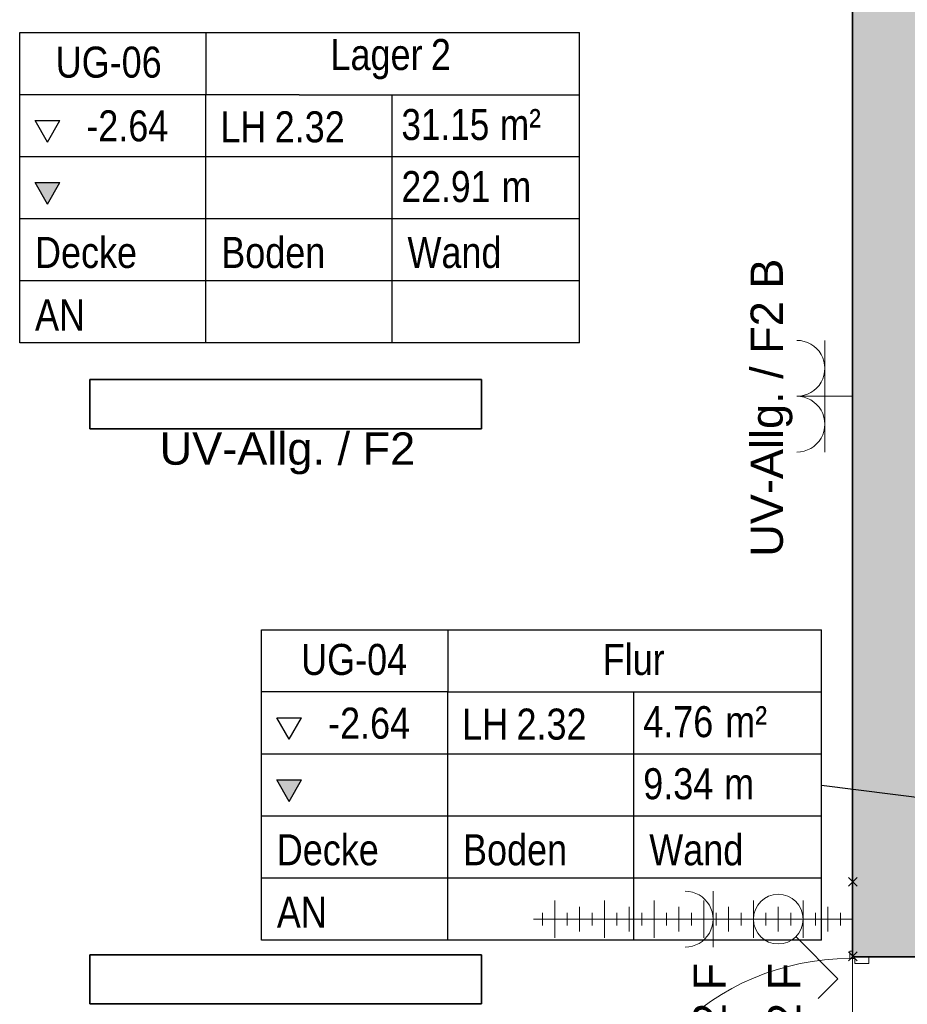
# Model space of a CAD drawing. Extents: x -106 to 740, y 65 to 659.
# Tile 7 of 24: x 96 to 167, y 450 to 529. Entities that reach past the tile are written whole.
import ezdxf
from ezdxf.lldxf.tags import DXFTag

# ---------------------------------------------------------------- set-up
doc = ezdxf.new("R2010")
doc.units = 0
doc.layers.get('0').update_dxf_attribs({"lineweight": 35})
for name, color, linetype, lineweight in [('5_UG-BESTAND', 7, 'Continuous', 25), ('5_UG-NEU', 7, 'Continuous', 25), ('5_UG-RAUM', 7, 'Continuous', 25)]:
    doc.layers.add(name, color=color, linetype=linetype, lineweight=lineweight)
for name, color, linetype, lineweight, true_color in [('Ausgeblendet', 3, 'Continuous', 35, 0x00ff00), ('E_445_Allgemeinbeleuchtung', 7, 'Continuous', 18, 0xf7d209), ('E_449_Niederspannungsinstallationen_Elektro', 1, 'Continuous', 18, 0xff0000), ('E_449_Niederspannungsinstallationen_Schalter', 1, 'Continuous', 18, 0xff0000), ('E_449_Niederspannungsinstallationen_Stromkreise', 1, 'Continuous', 25, 0xff0000), ('X_Störraum', 7, 'Continuous', 35, 0xffcc00)]:
    doc.layers.add(name, color=color, linetype=linetype, lineweight=lineweight, true_color=true_color)
doc.layers.add('E_Hilfslinie', color=2, linetype='Continuous', lineweight=13, true_color=0xffff00, plot=False)
doc.styles.get("Standard").update_dxf_attribs({"font": 'arial.ttf'})
tags = doc.linetypes.add('PUNKT2_S9', pattern=[0.0005, 0, -0.0005]).pattern_tags.tags
tags[6:7] = [DXFTag(74, 4), DXFTag(75, 0), DXFTag(340, '0'), DXFTag(46, 1.0), DXFTag(50, 0.0), DXFTag(44, 0.0), DXFTag(45, 0.0)]
tags[4:5] = [DXFTag(74, 4), DXFTag(75, 0), DXFTag(340, '0'), DXFTag(46, 1.0), DXFTag(50, 0.0), DXFTag(44, 0.0), DXFTag(45, 0.0)]

# ---------------------------------------------------------------- blocks, each defined once
blk = doc.blocks.new('Referenz-A07MYRR5RK', base_point=(-75.508, 0))
at = {"layer": '5_UG-BESTAND', "color": 0, "lineweight": 35}
for p in [(162.766, 543.594), (171.79, 453.365)]:
    blk.add_line(p, (162.766, 453.365), dxfattribs=at)
at = {"layer": '5_UG-BESTAND', "color": 0, "linetype": 'PUNKT2_S9', "lineweight": 13, "ltscale": 0.13}
blk.add_line((162.766, 453.365), (162.766, 433.165), dxfattribs=at)
at = {"layer": '5_UG-NEU', "color": 0, "lineweight": 13}
for p, q in [((162.567, 453.834), (162.567, 453.234)), ((162.766, 453.834), (162.567, 453.834)), ((162.766, 453.365), (162.766, 453.834)), ((162.766, 453.834), (162.766, 453.365)), ((162.566, 453.234), (162.966, 453.233)), ((164.083, 453.365), (162.766, 453.365)), ((162.966, 453.233), (162.966, 452.831)), ((164.083, 453.365), (164.083, 452.831)), ((164.083, 452.831), (162.966, 452.831))]:
    blk.add_line(p, q, dxfattribs=at)
blk.add_ellipse((162.601, 433.2), major_axis=(-0.035, 20.034), ratio=1, start_param=0, end_param=1.564261, dxfattribs=at)
at = {"layer": '5_UG-RAUM', "color": 0, "lineweight": -2}
for p, q in [((95.694, 522.828), (95.694, 527.828)), ((95.694, 527.828), (118.194, 527.828)), ((110.694, 527.828), (110.694, 522.828)), ((118.194, 527.828), (140.796, 527.828)), ((140.796, 502.828), (140.796, 527.828)), ((95.694, 502.828), (95.694, 522.828)), ((118.194, 522.828), (95.694, 522.828)), ((110.694, 502.828), (110.694, 522.828)), ((118.194, 522.828), (140.796, 522.828)), ((125.694, 502.828), (125.694, 522.828)), ((97.928, 519.015), (96.928, 520.747)), ((96.928, 520.747), (98.928, 520.747)), ((97.928, 519.015), (98.928, 520.747)), ((140.796, 517.828), (95.694, 517.828)), ((97.928, 514.015), (96.928, 515.747)), ((96.928, 515.747), (98.928, 515.747)), ((97.928, 514.015), (98.928, 515.747)), ((140.796, 512.828), (95.694, 512.828)), ((140.796, 507.828), (95.694, 507.828)), ((140.796, 502.828), (95.694, 502.828)), ((115.17, 474.704), (115.17, 479.704)), ((115.17, 479.704), (130.17, 479.704)), ((130.17, 479.704), (130.17, 474.704)), ((130.17, 479.704), (160.272, 479.704)), ((160.272, 454.704), (160.272, 479.704)), ((115.17, 454.704), (115.17, 474.704)), ((130.17, 474.704), (115.17, 474.704)), ((130.17, 454.704), (130.17, 474.704)), ((130.17, 474.704), (160.272, 474.704)), ((145.17, 454.704), (145.17, 474.704)), ((117.404, 470.891), (116.404, 472.623)), ((116.404, 472.623), (118.404, 472.623)), ((117.404, 470.891), (118.404, 472.623)), ((160.272, 469.704), (115.17, 469.704)), ((117.404, 465.891), (116.404, 467.623)), ((116.404, 467.623), (118.404, 467.623)), ((117.404, 465.891), (118.404, 467.623)), ((160.272, 467.204), (176.034, 465.198)), ((160.272, 464.704), (115.17, 464.704)), ((160.272, 459.704), (115.17, 459.704)), ((160.272, 454.704), (115.17, 454.704))]:
    blk.add_line(p, q, dxfattribs=at)
at = {"layer": 'Ausgeblendet', "color": 0, "linetype": 'Continuous', "lineweight": 13, "ltscale": 0.13}
for points in [[(162.766, 453.365), (162.766, 543.593), (166.506, 453.365)], [(166.506, 453.365), (162.766, 543.593), (166.506, 543.593)], [(167.87, 453.365), (166.506, 543.593), (167.87, 543.595)], [(166.506, 453.365), (166.506, 543.593), (167.87, 453.365)]]:
    blk.add_solid(points, dxfattribs=at)
at = {"layer": 'Ausgeblendet', "color": 0, "linetype": 'Continuous', "lineweight": -2, "ltscale": 0.25}
for points in [[(97.928, 514.015), (96.928, 515.747), (97.928, 515.747)], [(97.928, 514.015), (97.928, 515.747), (98.928, 515.747)], [(117.404, 465.891), (116.404, 467.623), (117.404, 467.623)], [(117.404, 465.891), (117.404, 467.623), (118.404, 467.623)]]:
    blk.add_solid(points, dxfattribs=at)
at = {"layer": '5_UG-RAUM', "color": 0, "lineweight": -2, "char_height": 2.5, "attachment_point": 1}
for s, insert in [('{\\W0.83;\\fArial;UG-06}', (98.594, 526.701)), ('{\\W0.83;\\fArial;Lager}', (120.729, 527.313)), ('{\\W0.83;\\fArial;2}', (128.814, 527.313)), ('{\\W0.81;\\fArial;m²}', (134.374, 521.674)), ('{\\W0.83;\\fArial;-2.64}', (101.059, 521.568)), ('{\\W0.83;\\fArial;LH}', (111.858, 521.49)), ('{\\W0.83;\\fArial;2.32}', (116.234, 521.49)), ('{\\W0.81;\\fArial;31.15}', (126.442, 521.674)), ('{\\W0.82;\\fArial;22.91}', (126.442, 516.674)), ('{\\W0.82;\\fArial;m}', (134.513, 516.674)), ('{\\W0.83;\\fArial;Decke}', (96.928, 511.368)), ('{\\W0.83;\\fArial;Boden}', (111.928, 511.368)), ('{\\W0.83;\\fArial;Wand}', (126.928, 511.368)), ('{\\W0.83;\\fArial;AN}', (96.928, 506.328)), ('{\\W0.83;\\fArial;UG-04}', (118.365, 478.577)), ('{\\W0.83;\\fArial;Flur}', (142.653, 478.577)), ('{\\W0.83;\\fArial;4.76}', (145.918, 473.564)), ('{\\W0.83;\\fArial;m²}', (152.521, 473.564)), ('{\\W0.83;\\fArial;-2.64}', (120.535, 473.444)), ('{\\W0.83;\\fArial;LH}', (131.334, 473.367)), ('{\\W0.83;\\fArial;2.32}', (135.71, 473.367)), ('{\\W0.83;\\fArial;9.34}', (145.918, 468.564)), ('{\\W0.83;\\fArial;m}', (152.433, 468.564)), ('{\\W0.83;\\fArial;Decke}', (116.404, 463.244)), ('{\\W0.83;\\fArial;Boden}', (131.404, 463.244)), ('{\\W0.83;\\fArial;Wand}', (146.404, 463.244)), ('{\\W0.83;\\fArial;AN}', (116.404, 458.204))]:
    blk.add_mtext(s, dxfattribs=dict(at, insert=insert))
blk = doc.blocks.new('T5 1-flammig 21W-A07MYRRVRK', base_point=(101.341, 449.578))
at = {"layer": 'X_Störraum', "linetype": 'ByBlock', "ltscale": 0.35}
for p, q in [((101.341, 449.578), (101.341, 453.538)), ((101.341, 453.538), (132.901, 453.538)), ((132.901, 453.538), (132.901, 449.578)), ((132.901, 449.578), (101.341, 449.578))]:
    blk.add_line(p, q, dxfattribs=at)
blk = doc.blocks.new('T5 1-flammig 21W-A07MYRRXRK', base_point=(101.341, 495.911))
at = {"layer": 'X_Störraum', "linetype": 'ByBlock', "ltscale": 0.35}
for p, q in [((101.341, 499.871), (101.341, 495.911)), ((132.901, 499.871), (101.341, 499.871)), ((132.901, 495.911), (132.901, 499.871)), ((101.341, 495.911), (132.901, 495.911))]:
    blk.add_line(p, q, dxfattribs=at)
blk = doc.blocks.new('Blockreferenz-A07MYRS7RK', base_point=(137.069, 453.049))
at = {"color": 0, "linetype": 'ByBlock', "lineweight": -2, "ltscale": 0.13}
for p, q in [((163.15, 459.049), (162.443, 459.756)), ((163.15, 459.756), (162.443, 459.049)), ((162.796, 459.402), (162.796, 456.402)), ((138.796, 457.902), (138.796, 454.902)), ((142.796, 457.902), (142.796, 454.902)), ((146.796, 457.902), (146.796, 454.902)), ((150.796, 457.902), (150.796, 454.902)), ((154.796, 457.902), (154.796, 454.902)), ((158.796, 457.902), (158.796, 454.902)), ((140.796, 457.402), (140.796, 455.402)), ((144.796, 457.402), (144.796, 455.402)), ((148.796, 457.402), (148.796, 455.402)), ((152.796, 457.402), (152.796, 455.402)), ((156.796, 457.402), (156.796, 455.402)), ((160.796, 457.402), (160.796, 455.402)), ((162.796, 456.402), (137.069, 456.402)), ((137.796, 456.902), (137.796, 455.902)), ((139.796, 456.902), (139.796, 455.902)), ((141.796, 456.902), (141.796, 455.902)), ((143.796, 456.902), (143.796, 455.902)), ((145.796, 456.902), (145.796, 455.902)), ((147.796, 456.902), (147.796, 455.902)), ((149.796, 456.902), (149.796, 455.902)), ((151.796, 456.902), (151.796, 455.902)), ((153.796, 456.902), (153.796, 455.902)), ((155.796, 456.902), (155.796, 455.902)), ((157.796, 456.902), (157.796, 455.902)), ((159.796, 456.902), (159.796, 455.902)), ((161.796, 456.902), (161.796, 455.902)), ((162.796, 453.402), (162.796, 456.402)), ((163.15, 453.756), (162.443, 453.049)), ((163.15, 453.049), (162.443, 453.756))]:
    blk.add_line(p, q, dxfattribs=at)
blk = doc.blocks.new('Steckdose -A07MYRS9RK', base_point=(149.296, 454.152))
at = {"color": 0, "lineweight": -2}
for p, q in [((151.546, 454.152), (151.546, 458.652)), ((151.546, 456.402), (153.796, 456.402))]:
    blk.add_line(p, q, dxfattribs=at)
blk.add_ellipse((149.296, 456.402), major_axis=(0, -2.25), ratio=1, start_param=0, end_param=3.141593, dxfattribs=at)
blk = doc.blocks.new('S-Aus_ UP_ 1p-A07MYRSBRK', base_point=(154.796, 450.007))
at = {"color": 0, "lineweight": -2}
for p, q in [((158.228, 454.973), (161.596, 451.602)), ((161.596, 451.602), (160.001, 450.007))]:
    blk.add_line(p, q, dxfattribs=at)
blk.add_circle((156.796, 456.402), 2, dxfattribs=at)
blk = doc.blocks.new('Steckdose_ zweifach m. Schuko.-A07MYRT1RK', base_point=(158.296, 494.031))
at = {"color": 0, "lineweight": -2}
for p, q in [((160.546, 494.031), (160.546, 503.031)), ((158.296, 498.531), (162.796, 498.531))]:
    blk.add_line(p, q, dxfattribs=at)
for centre in [(158.296, 500.781), (158.296, 496.281)]:
    blk.add_ellipse(centre, major_axis=(0, -2.25), ratio=1, start_param=0, end_param=3.141593, dxfattribs=at)
blk = doc.blocks.new('Bauteilbeschriftung-A07MYRVDRK', base_point=(155.967, 428.199))
at = {"color": 0, "linetype": 'ByBlock', "lineweight": -2, "ltscale": 0.25, "insert": (155.967, 429.066), "char_height": 2.6, "attachment_point": 1, "rotation": 90}
blk.add_mtext('{\\fArial;UV-Allg. / F2 F}', dxfattribs=at)
blk = doc.blocks.new('Bauteilbeschriftung-A07MYRVFRK', base_point=(149.967, 428.199))
at = {"color": 0, "linetype": 'ByBlock', "lineweight": -2, "ltscale": 0.25, "insert": (149.967, 429.066), "char_height": 2.6, "attachment_point": 1, "rotation": 90}
blk.add_mtext('{\\fArial;UV-Allg. / F2 F}', dxfattribs=at)
blk = doc.blocks.new('Bauteilbeschriftung-A07MYRVJRK', base_point=(106.1, 493.015))
at = {"color": 0, "linetype": 'ByBlock', "lineweight": -2, "ltscale": 0.25, "insert": (106.967, 495.615), "char_height": 2.6, "attachment_point": 1}
blk.add_mtext('{\\fArial;UV-Allg. / F2 }', dxfattribs=at)
blk = doc.blocks.new('Bauteilbeschriftung-A07MYRVLRK', base_point=(154.566, 484.736))
at = {"color": 0, "linetype": 'ByBlock', "lineweight": -2, "ltscale": 0.25, "insert": (154.566, 485.603), "char_height": 2.6, "attachment_point": 1, "rotation": 90}
blk.add_mtext('{\\fArial;UV-Allg. / F2 B}', dxfattribs=at)

msp = doc.modelspace()

# ---------------------------------------------------------------- block references
at = {"color": 251, "lineweight": 25, "ltscale": 0.25, "true_color": 0x585858}
msp.add_blockref('Referenz-A07MYRR5RK', (-75.508, 0), dxfattribs=at)
at = {"layer": 'E_445_Allgemeinbeleuchtung', "ltscale": 0.18}
for name, p in [('T5 1-flammig 21W-A07MYRRXRK', (101.341, 495.911)), ('T5 1-flammig 21W-A07MYRRVRK', (101.341, 449.578))]:
    msp.add_blockref(name, p, dxfattribs=at)
at = {"layer": 'E_449_Niederspannungsinstallationen_Elektro', "linetype": 'Continuous', "ltscale": 0.18}
msp.add_blockref('Steckdose_ zweifach m. Schuko.-A07MYRT1RK', (158.296, 494.031), dxfattribs=at)
at = {"layer": 'E_449_Niederspannungsinstallationen_Elektro', "color": 1, "linetype": 'Continuous', "ltscale": 0.18, "true_color": 0xff0000}
msp.add_blockref('Steckdose -A07MYRS9RK', (149.296, 454.152), dxfattribs=at)
at = {"layer": 'E_449_Niederspannungsinstallationen_Schalter', "linetype": 'Continuous', "ltscale": 0.18}
msp.add_blockref('S-Aus_ UP_ 1p-A07MYRSBRK', (154.796, 450.007), dxfattribs=at)
at = {"layer": 'E_449_Niederspannungsinstallationen_Stromkreise', "ltscale": 0.25}
for name, p in [('Bauteilbeschriftung-A07MYRVLRK', (154.566, 484.736)), ('Bauteilbeschriftung-A07MYRVJRK', (106.1, 493.015)), ('Bauteilbeschriftung-A07MYRVFRK', (149.967, 428.199)), ('Bauteilbeschriftung-A07MYRVDRK', (155.967, 428.199))]:
    msp.add_blockref(name, p, dxfattribs=at)
at = {"layer": 'E_Hilfslinie', "ltscale": 0.13}
msp.add_blockref('Blockreferenz-A07MYRS7RK', (137.069, 453.049), dxfattribs=at)

doc.saveas('drawing.dxf')
